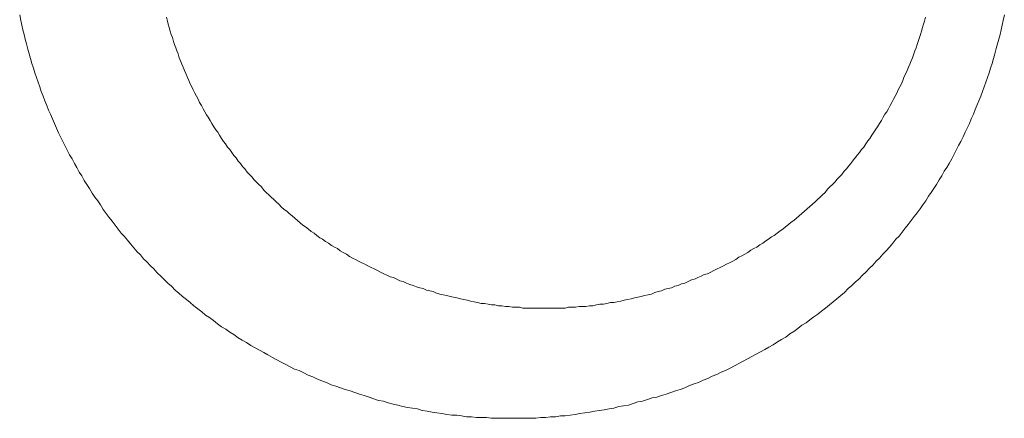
# Model space of a CAD drawing. Header units: millimetres. Extents: x -2274 to 12297, y -16157 to 26321.
# Tile 129 of 256: x -61.264 to -60.006, y -3938.641 to -3938.131. Entities that reach past the tile are written whole.
import ezdxf

# ---------------------------------------------------------------- set-up
doc = ezdxf.new("R2010")
doc.units = ezdxf.units.MM

msp = doc.modelspace()

# ---------------------------------------------------------------- linework, layer by layer
at = {"color": 253, "lineweight": 13}
for points in [[(-60.0056, -3938.125, 0), (-60.0069, -3938.132, 0), (-60.0082, -3938.138, 0), (-60.0096, -3938.144, 0), (-60.0111, -3938.15, 0), (-60.0127, -3938.156, 0), (-60.0143, -3938.162, 0), (-60.0159, -3938.168, 0), (-60.0176, -3938.175, 0), (-60.0194, -3938.181, 0), (-60.0213, -3938.187, 0), (-60.0231, -3938.193, 0), (-60.0251, -3938.199, 0), (-60.0271, -3938.205, 0), (-60.0292, -3938.211, 0), (-60.0313, -3938.217, 0), (-60.0335, -3938.223, 0), (-60.0357, -3938.229, 0), (-60.038, -3938.235, 0), (-60.0404, -3938.24, 0), (-60.0428, -3938.246, 0), (-60.0452, -3938.252, 0), (-60.0478, -3938.258, 0), (-60.0503, -3938.264, 0), (-60.053, -3938.27, 0), (-60.0557, -3938.275, 0), (-60.0584, -3938.281, 0), (-60.0612, -3938.287, 0), (-60.0641, -3938.292, 0), (-60.067, -3938.298, 0), (-60.0699, -3938.303, 0), (-60.0729, -3938.309, 0), (-60.076, -3938.315, 0), (-60.0791, -3938.32, 0), (-60.0823, -3938.325, 0), (-60.0855, -3938.331, 0), (-60.0888, -3938.336, 0), (-60.0922, -3938.342, 0), (-60.0956, -3938.347, 0), (-60.099, -3938.352, 0), (-60.1025, -3938.357, 0), (-60.106, -3938.363, 0), (-60.1096, -3938.368, 0), (-60.1133, -3938.373, 0), (-60.117, -3938.378, 0), (-60.1207, -3938.383, 0), (-60.1245, -3938.388, 0), (-60.1283, -3938.393, 0), (-60.1322, -3938.398, 0), (-60.1361, -3938.403, 0), (-60.1401, -3938.408, 0), (-60.1442, -3938.412, 0), (-60.1482, -3938.417, 0), (-60.1524, -3938.422, 0), (-60.1565, -3938.427, 0), (-60.1607, -3938.431, 0), (-60.165, -3938.436, 0), (-60.1693, -3938.44, 0), (-60.1736, -3938.445, 0), (-60.178, -3938.449, 0), (-60.1825, -3938.454, 0), (-60.187, -3938.458, 0), (-60.1915, -3938.463, 0), (-60.196, -3938.467, 0), (-60.2006, -3938.471, 0), (-60.2053, -3938.475, 0), (-60.21, -3938.48, 0), (-60.2147, -3938.484, 0), (-60.2195, -3938.488, 0), (-60.2243, -3938.492, 0), (-60.2291, -3938.496, 0), (-60.234, -3938.5, 0), (-60.239, -3938.504, 0), (-60.2439, -3938.508, 0), (-60.2489, -3938.511, 0), (-60.254, -3938.515, 0), (-60.259, -3938.519, 0), (-60.2642, -3938.522, 0), (-60.2693, -3938.526, 0), (-60.2745, -3938.53, 0), (-60.2797, -3938.533, 0), (-60.2849, -3938.537, 0), (-60.2902, -3938.54, 0), (-60.2955, -3938.543, 0), (-60.3009, -3938.547, 0), (-60.3063, -3938.55, 0), (-60.3117, -3938.553, 0), (-60.3171, -3938.556, 0), (-60.3226, -3938.559, 0), (-60.3281, -3938.562, 0), (-60.3336, -3938.565, 0), (-60.3392, -3938.568, 0), (-60.3448, -3938.571, 0), (-60.3504, -3938.574, 0), (-60.356, -3938.577, 0), (-60.3617, -3938.58, 0), (-60.3674, -3938.582, 0), (-60.3731, -3938.585, 0), (-60.3789, -3938.587, 0), (-60.3846, -3938.59, 0), (-60.3904, -3938.592, 0), (-60.3963, -3938.595, 0), (-60.4021, -3938.597, 0), (-60.408, -3938.599, 0), (-60.4138, -3938.602, 0), (-60.4198, -3938.604, 0), (-60.4257, -3938.606, 0), (-60.4316, -3938.608, 0), (-60.4376, -3938.61, 0), (-60.4436, -3938.612, 0), (-60.4496, -3938.614, 0), (-60.4556, -3938.615, 0), (-60.4617, -3938.617, 0), (-60.4677, -3938.619, 0), (-60.4738, -3938.62, 0), (-60.4799, -3938.622, 0), (-60.486, -3938.624, 0), (-60.4921, -3938.625, 0), (-60.4983, -3938.626, 0), (-60.5044, -3938.628, 0), (-60.5106, -3938.629, 0), (-60.5168, -3938.63, 0), (-60.5229, -3938.631, 0), (-60.5291, -3938.632, 0), (-60.5354, -3938.633, 0), (-60.5416, -3938.634, 0), (-60.5478, -3938.635, 0), (-60.5541, -3938.636, 0), (-60.5603, -3938.637, 0), (-60.5666, -3938.638, 0), (-60.5728, -3938.638, 0), (-60.5791, -3938.639, 0), (-60.5854, -3938.639, 0), (-60.5917, -3938.64, 0), (-60.598, -3938.64, 0), (-60.6043, -3938.641, 0), (-60.6106, -3938.641, 0), (-60.6169, -3938.641, 0), (-60.6232, -3938.641, 0), (-60.6295, -3938.641, 0), (-60.6358, -3938.641, 0), (-60.6421, -3938.641, 0), (-60.6485, -3938.641, 0), (-60.6548, -3938.641, 0), (-60.6611, -3938.641, 0), (-60.6674, -3938.64, 0), (-60.6737, -3938.64, 0), (-60.6801, -3938.64, 0), (-60.6864, -3938.639, 0), (-60.6927, -3938.639, 0), (-60.699, -3938.638, 0), (-60.7053, -3938.637, 0), (-60.7116, -3938.637, 0), (-60.7179, -3938.636, 0), (-60.7242, -3938.635, 0), (-60.7305, -3938.634, 0), (-60.7367, -3938.633, 0), (-60.743, -3938.632, 0), (-60.7493, -3938.631, 0), (-60.7555, -3938.629, 0), (-60.7617, -3938.628, 0), (-60.768, -3938.627, 0), (-60.7742, -3938.626, 0), (-60.7804, -3938.624, 0), (-60.7866, -3938.623, 0), (-60.7927, -3938.621, 0), (-60.7989, -3938.619, 0), (-60.805, -3938.618, 0), (-60.8112, -3938.616, 0), (-60.8173, -3938.614, 0), (-60.8234, -3938.612, 0), (-60.8295, -3938.61, 0), (-60.8355, -3938.608, 0), (-60.8416, -3938.606, 0), (-60.8476, -3938.604, 0), (-60.8536, -3938.602, 0), (-60.8596, -3938.6, 0), (-60.8655, -3938.598, 0), (-60.8715, -3938.595, 0), (-60.8774, -3938.593, 0), (-60.8833, -3938.591, 0), (-60.8891, -3938.588, 0), (-60.895, -3938.586, 0), (-60.9008, -3938.583, 0), (-60.9066, -3938.58, 0), (-60.9124, -3938.578, 0), (-60.9181, -3938.575, 0), (-60.9238, -3938.572, 0), (-60.9295, -3938.569, 0), (-60.9351, -3938.566, 0), (-60.9408, -3938.563, 0), (-60.9464, -3938.56, 0), (-60.9519, -3938.557, 0), (-60.9574, -3938.554, 0), (-60.9629, -3938.551, 0), (-60.9684, -3938.548, 0), (-60.9738, -3938.544, 0), (-60.9792, -3938.541, 0), (-60.9846, -3938.538, 0), (-60.9899, -3938.534, 0), (-60.9952, -3938.531, 0), (-61.0004, -3938.527, 0), (-61.0056, -3938.524, 0), (-61.0108, -3938.52, 0), (-61.0159, -3938.516, 0), (-61.021, -3938.512, 0), (-61.0261, -3938.509, 0), (-61.0311, -3938.505, 0), (-61.036, -3938.501, 0), (-61.041, -3938.497, 0), (-61.0458, -3938.493, 0), (-61.0507, -3938.489, 0), (-61.0555, -3938.485, 0), (-61.0602, -3938.481, 0), (-61.0649, -3938.477, 0), (-61.0696, -3938.472, 0), (-61.0742, -3938.468, 0), (-61.0788, -3938.464, 0), (-61.0833, -3938.459, 0), (-61.0878, -3938.455, 0), (-61.0922, -3938.45, 0), (-61.0966, -3938.446, 0), (-61.101, -3938.441, 0), (-61.1053, -3938.437, 0), (-61.1095, -3938.432, 0), (-61.1137, -3938.428, 0), (-61.1179, -3938.423, 0), (-61.122, -3938.418, 0), (-61.1261, -3938.413, 0), (-61.1301, -3938.408, 0), (-61.1341, -3938.404, 0), (-61.138, -3938.399, 0), (-61.1418, -3938.394, 0), (-61.1457, -3938.389, 0), (-61.1494, -3938.384, 0), (-61.1532, -3938.379, 0), (-61.1568, -3938.374, 0), (-61.1604, -3938.368, 0), (-61.164, -3938.363, 0), (-61.1675, -3938.358, 0), (-61.171, -3938.353, 0), (-61.1744, -3938.347, 0), (-61.1778, -3938.342, 0), (-61.1811, -3938.337, 0), (-61.1843, -3938.331, 0), (-61.1875, -3938.326, 0), (-61.1907, -3938.32, 0), (-61.1938, -3938.315, 0), (-61.1968, -3938.309, 0), (-61.1998, -3938.304, 0), (-61.2028, -3938.298, 0), (-61.2057, -3938.293, 0), (-61.2085, -3938.287, 0), (-61.2113, -3938.281, 0), (-61.214, -3938.276, 0), (-61.2166, -3938.27, 0), (-61.2193, -3938.264, 0), (-61.2218, -3938.258, 0), (-61.2243, -3938.252, 0), (-61.2268, -3938.247, 0), (-61.2291, -3938.241, 0), (-61.2315, -3938.235, 0), (-61.2337, -3938.229, 0), (-61.236, -3938.223, 0), (-61.2381, -3938.217, 0), (-61.2402, -3938.211, 0), (-61.2423, -3938.205, 0), (-61.2443, -3938.199, 0), (-61.2462, -3938.193, 0), (-61.2481, -3938.187, 0), (-61.2499, -3938.181, 0), (-61.2517, -3938.175, 0), (-61.2534, -3938.169, 0), (-61.255, -3938.162, 0), (-61.2566, -3938.156, 0), (-61.2581, -3938.15, 0), (-61.2596, -3938.144, 0), (-61.261, -3938.138, 0), (-61.2623, -3938.132, 0), (-61.2636, -3938.125, 0)], [(-61.0761, -3938.128, 0), (-61.075, -3938.133, 0), (-61.0738, -3938.137, 0), (-61.0725, -3938.141, 0), (-61.0712, -3938.146, 0), (-61.0699, -3938.15, 0), (-61.0686, -3938.154, 0), (-61.0672, -3938.159, 0), (-61.0658, -3938.163, 0), (-61.0643, -3938.167, 0), (-61.0628, -3938.171, 0), (-61.0613, -3938.175, 0), (-61.0597, -3938.18, 0), (-61.0581, -3938.184, 0), (-61.0564, -3938.188, 0), (-61.0547, -3938.192, 0), (-61.053, -3938.196, 0), (-61.0512, -3938.2, 0), (-61.0494, -3938.205, 0), (-61.0476, -3938.209, 0), (-61.0457, -3938.213, 0), (-61.0438, -3938.217, 0), (-61.0418, -3938.221, 0), (-61.0399, -3938.225, 0), (-61.0378, -3938.229, 0), (-61.0358, -3938.233, 0), (-61.0337, -3938.237, 0), (-61.0315, -3938.241, 0), (-61.0294, -3938.245, 0), (-61.0272, -3938.249, 0), (-61.0249, -3938.253, 0), (-61.0227, -3938.256, 0), (-61.0203, -3938.26, 0), (-61.018, -3938.264, 0), (-61.0156, -3938.268, 0), (-61.0132, -3938.272, 0), (-61.0107, -3938.275, 0), (-61.0083, -3938.279, 0), (-61.0057, -3938.283, 0), (-61.0032, -3938.287, 0), (-61.0006, -3938.29, 0), (-60.998, -3938.294, 0), (-60.9953, -3938.297, 0), (-60.9927, -3938.301, 0), (-60.9899, -3938.305, 0), (-60.9872, -3938.308, 0), (-60.9844, -3938.312, 0), (-60.9816, -3938.315, 0), (-60.9788, -3938.319, 0), (-60.9759, -3938.322, 0), (-60.973, -3938.326, 0), (-60.97, -3938.329, 0), (-60.9671, -3938.332, 0), (-60.9641, -3938.336, 0), (-60.9611, -3938.339, 0), (-60.958, -3938.342, 0), (-60.9549, -3938.345, 0), (-60.9518, -3938.349, 0), (-60.9487, -3938.352, 0), (-60.9455, -3938.355, 0), (-60.9423, -3938.358, 0), (-60.9391, -3938.361, 0), (-60.9358, -3938.364, 0), (-60.9325, -3938.367, 0), (-60.9292, -3938.371, 0), (-60.9259, -3938.374, 0), (-60.9225, -3938.376, 0), (-60.9192, -3938.379, 0), (-60.9157, -3938.382, 0), (-60.9123, -3938.385, 0), (-60.9088, -3938.388, 0), (-60.9054, -3938.391, 0), (-60.9018, -3938.394, 0), (-60.8983, -3938.396, 0), (-60.8947, -3938.399, 0), (-60.8912, -3938.402, 0), (-60.8875, -3938.404, 0), (-60.8839, -3938.407, 0), (-60.8802, -3938.41, 0), (-60.8766, -3938.412, 0), (-60.8729, -3938.415, 0), (-60.8691, -3938.417, 0), (-60.8654, -3938.42, 0), (-60.8616, -3938.422, 0), (-60.8578, -3938.424, 0), (-60.854, -3938.427, 0), (-60.8502, -3938.429, 0), (-60.8463, -3938.431, 0), (-60.8424, -3938.434, 0), (-60.8385, -3938.436, 0), (-60.8346, -3938.438, 0), (-60.8307, -3938.44, 0), (-60.8267, -3938.442, 0), (-60.8227, -3938.444, 0), (-60.8187, -3938.446, 0), (-60.8147, -3938.448, 0), (-60.8107, -3938.45, 0), (-60.8066, -3938.452, 0), (-60.8025, -3938.454, 0), (-60.7985, -3938.456, 0), (-60.7944, -3938.458, 0), (-60.7902, -3938.46, 0), (-60.7861, -3938.461, 0), (-60.782, -3938.463, 0), (-60.7778, -3938.465, 0), (-60.7736, -3938.466, 0), (-60.7694, -3938.468, 0), (-60.7652, -3938.47, 0), (-60.761, -3938.471, 0), (-60.7568, -3938.473, 0), (-60.7525, -3938.474, 0), (-60.7482, -3938.475, 0), (-60.744, -3938.477, 0), (-60.7397, -3938.478, 0), (-60.7354, -3938.479, 0), (-60.7311, -3938.481, 0), (-60.7268, -3938.482, 0), (-60.7224, -3938.483, 0), (-60.7181, -3938.484, 0), (-60.7137, -3938.485, 0), (-60.7094, -3938.486, 0), (-60.705, -3938.487, 0), (-60.7006, -3938.488, 0), (-60.6962, -3938.489, 0), (-60.6919, -3938.49, 0), (-60.6875, -3938.491, 0), (-60.683, -3938.492, 0), (-60.6786, -3938.493, 0), (-60.6742, -3938.494, 0), (-60.6698, -3938.494, 0), (-60.6653, -3938.495, 0), (-60.6609, -3938.496, 0), (-60.6564, -3938.496, 0), (-60.652, -3938.497, 0), (-60.6475, -3938.497, 0), (-60.6431, -3938.498, 0), (-60.6386, -3938.498, 0), (-60.6341, -3938.499, 0), (-60.6297, -3938.499, 0), (-60.6252, -3938.499, 0), (-60.6207, -3938.5, 0), (-60.6162, -3938.5, 0), (-60.6118, -3938.5, 0), (-60.6073, -3938.5, 0), (-60.6028, -3938.5, 0), (-60.5983, -3938.5, 0), (-60.5938, -3938.5, 0), (-60.5893, -3938.5, 0), (-60.5849, -3938.5, 0), (-60.5804, -3938.5, 0), (-60.5759, -3938.5, 0), (-60.5714, -3938.5, 0), (-60.5669, -3938.5, 0), (-60.5625, -3938.499, 0), (-60.558, -3938.499, 0), (-60.5535, -3938.499, 0), (-60.549, -3938.498, 0), (-60.5446, -3938.498, 0), (-60.5401, -3938.498, 0), (-60.5357, -3938.497, 0), (-60.5312, -3938.497, 0), (-60.5268, -3938.496, 0), (-60.5223, -3938.495, 0), (-60.5179, -3938.495, 0), (-60.5134, -3938.494, 0), (-60.509, -3938.493, 0), (-60.5046, -3938.493, 0), (-60.5002, -3938.492, 0), (-60.4958, -3938.491, 0), (-60.4914, -3938.49, 0), (-60.487, -3938.489, 0), (-60.4826, -3938.488, 0), (-60.4782, -3938.487, 0), (-60.4739, -3938.486, 0), (-60.4695, -3938.485, 0), (-60.4652, -3938.484, 0), (-60.4608, -3938.483, 0), (-60.4565, -3938.482, 0), (-60.4522, -3938.48, 0), (-60.4479, -3938.479, 0), (-60.4436, -3938.478, 0), (-60.4393, -3938.476, 0), (-60.435, -3938.475, 0), (-60.4308, -3938.474, 0), (-60.4265, -3938.472, 0), (-60.4223, -3938.471, 0), (-60.4181, -3938.469, 0), (-60.4139, -3938.468, 0), (-60.4097, -3938.466, 0), (-60.4055, -3938.464, 0), (-60.4014, -3938.463, 0), (-60.3972, -3938.461, 0), (-60.3931, -3938.459, 0), (-60.389, -3938.457, 0), (-60.3849, -3938.456, 0), (-60.3808, -3938.454, 0), (-60.3767, -3938.452, 0), (-60.3727, -3938.45, 0), (-60.3686, -3938.448, 0), (-60.3646, -3938.446, 0), (-60.3606, -3938.444, 0), (-60.3567, -3938.442, 0), (-60.3527, -3938.44, 0), (-60.3488, -3938.438, 0), (-60.3449, -3938.435, 0), (-60.341, -3938.433, 0), (-60.3371, -3938.431, 0), (-60.3332, -3938.429, 0), (-60.3294, -3938.426, 0), (-60.3256, -3938.424, 0), (-60.3218, -3938.422, 0), (-60.318, -3938.419, 0), (-60.3143, -3938.417, 0), (-60.3105, -3938.414, 0), (-60.3068, -3938.412, 0), (-60.3031, -3938.409, 0), (-60.2995, -3938.407, 0), (-60.2959, -3938.404, 0), (-60.2922, -3938.401, 0), (-60.2887, -3938.399, 0), (-60.2851, -3938.396, 0), (-60.2815, -3938.393, 0), (-60.278, -3938.39, 0), (-60.2745, -3938.388, 0), (-60.2711, -3938.385, 0), (-60.2676, -3938.382, 0), (-60.2642, -3938.379, 0), (-60.2608, -3938.376, 0), (-60.2575, -3938.373, 0), (-60.2541, -3938.37, 0), (-60.2508, -3938.367, 0), (-60.2475, -3938.364, 0), (-60.2443, -3938.361, 0), (-60.241, -3938.358, 0), (-60.2378, -3938.355, 0), (-60.2347, -3938.352, 0), (-60.2315, -3938.348, 0), (-60.2284, -3938.345, 0), (-60.2253, -3938.342, 0), (-60.2223, -3938.339, 0), (-60.2192, -3938.335, 0), (-60.2162, -3938.332, 0), (-60.2132, -3938.329, 0), (-60.2103, -3938.325, 0), (-60.2074, -3938.322, 0), (-60.2045, -3938.318, 0), (-60.2017, -3938.315, 0), (-60.1988, -3938.311, 0), (-60.196, -3938.308, 0), (-60.1933, -3938.304, 0), (-60.1906, -3938.301, 0), (-60.1879, -3938.297, 0), (-60.1852, -3938.294, 0), (-60.1826, -3938.29, 0), (-60.18, -3938.286, 0), (-60.1774, -3938.283, 0), (-60.1749, -3938.279, 0), (-60.1724, -3938.275, 0), (-60.1699, -3938.271, 0), (-60.1675, -3938.268, 0), (-60.1651, -3938.264, 0), (-60.1627, -3938.26, 0), (-60.1604, -3938.256, 0), (-60.1581, -3938.252, 0), (-60.1559, -3938.249, 0), (-60.1536, -3938.245, 0), (-60.1515, -3938.241, 0), (-60.1493, -3938.237, 0), (-60.1472, -3938.233, 0), (-60.1451, -3938.229, 0), (-60.1431, -3938.225, 0), (-60.1411, -3938.221, 0), (-60.1391, -3938.217, 0), (-60.1372, -3938.213, 0), (-60.1353, -3938.209, 0), (-60.1334, -3938.204, 0), (-60.1316, -3938.2, 0), (-60.1298, -3938.196, 0), (-60.1281, -3938.192, 0), (-60.1263, -3938.188, 0), (-60.1247, -3938.184, 0), (-60.123, -3938.18, 0), (-60.1214, -3938.175, 0), (-60.1199, -3938.171, 0), (-60.1183, -3938.167, 0), (-60.1169, -3938.163, 0), (-60.1154, -3938.158, 0), (-60.114, -3938.154, 0), (-60.1126, -3938.15, 0), (-60.1113, -3938.146, 0), (-60.11, -3938.141, 0), (-60.1087, -3938.137, 0), (-60.1075, -3938.133, 0), (-60.1063, -3938.128, 0)]]:
    msp.add_polyline3d(points, dxfattribs=at)

doc.saveas('drawing.dxf')
